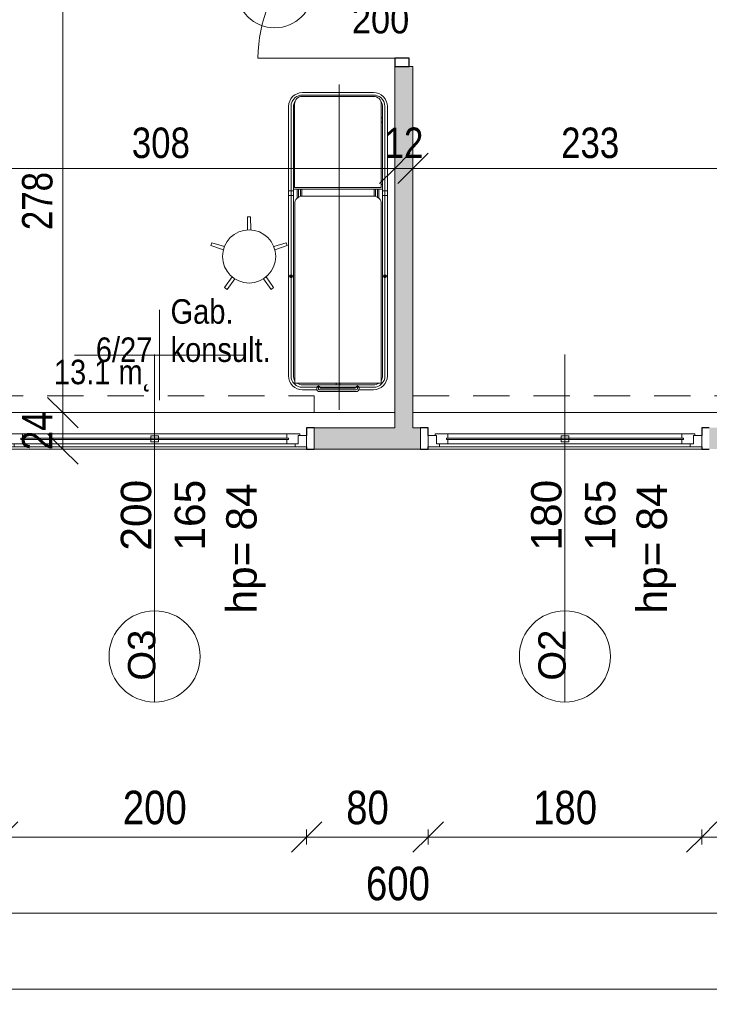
# Model space of a CAD drawing. Header units: centimetres. Extents: x -1631 to 1829, y -257 to 3158.
# Tile 40 of 129: x 39 to 492, y -257 to 391. Entities that reach past the tile are written whole.
import ezdxf

# ---------------------------------------------------------------- set-up
doc = ezdxf.new("R2010")
doc.units = ezdxf.units.CM
doc.linetypes.add('Ponad', pattern=[39.688, 23.813, -15.875])
for name, color, linetype, lineweight in [('A-ANNO-DIMS', 211, 'Continuous', 13), ('A-ANNO-DIMS-100', 211, 'Continuous', 13), ('A-ANNO-NOTE', 131, 'Continuous', 9), ('A-AREA-IDEN', 2, 'Continuous', 13), ('A-DETL-GENF', 92, 'Continuous', 9), ('A-DETL-MEDM', 33, 'Continuous', 13), ('A-DOOR', 31, 'Continuous', 13), ('A-FLOR-OVHD', 1, 'Ponad', 9), ('A-GLAZ', 151, 'Continuous', 13), ('A-GLAZ-IDEN', 152, 'Continuous', 13), ('A-WALL', 113, 'Continuous', 13), ('Q-SPCQ', 91, 'Continuous', 9)]:
    doc.layers.add(name, color=color, linetype=linetype, lineweight=lineweight)
doc.layers.add('A-WALL-PATT', color=111, linetype='Continuous', lineweight=13, plot=False)
doc.styles.add('Arial', font='arial.ttf', dxfattribs={"width": 0.9, "height": 18})
doc.styles.add('Arial Narrow_1', font='ARIALN.TTF', dxfattribs={"height": 22})
doc.styles.add('Arial Narrow_5', font='ARIALN.TTF', dxfattribs={"height": 20})
doc.styles.add('Arial_10', font='arial.ttf', dxfattribs={"height": 20})
doc.styles.add('Arial_11', font='arial.ttf', dxfattribs={"width": 0.85, "height": 23})
doc.styles.add('Arial_13', font='arial.ttf', dxfattribs={"height": 0.2})
doc.styles.add('Arial_8', font='arial.ttf', dxfattribs={"height": 18})
doc.dimstyles.new('Diagonal_1_100__0_1_', dxfattribs={"dimscale": 30.48, "dimtxt": 22.515481, "dimasz": 0.656168, "dimexe": 0.164042, "dimexo": 0.0625, "dimgap": 0.065617, "dimtad": 1, "dimdec": 1, "dimrnd": 0.1, "dimdsep": 46, "dimtxsty": 'Arial Narrow_1', "dimblk1": 'OBLIQUE', "dimblk2": 'OBLIQUE', "dimsah": 1, "dimcen": 0.09, "dimazin": 0, "dimtfac": 1, "dimtdec": 4, "dimtix": 1, "dimtmove": 0, "dimatfit": 3, "dimfxl": 0.164042, "dimfxlon": 1, "dimtvp": 1, "dimtolj": 1, "dimtzin": 0, "dimarcsym": 2})
doc.dimstyles.new('Diagonal_1_100__0__wewnętrzne', dxfattribs={"dimscale": 30.48, "dimtxt": 20.468619, "dimasz": 0.656168, "dimexe": 0.164042, "dimexo": 0.0625, "dimgap": 0.032808, "dimtad": 1, "dimdec": 0, "dimdsep": 46, "dimtxsty": 'Arial Narrow_5', "dimblk1": 'OBLIQUE', "dimblk2": 'OBLIQUE', "dimsah": 1, "dimcen": 0.09, "dimazin": 0, "dimtfac": 1, "dimtdec": 4, "dimtix": 1, "dimtmove": 0, "dimatfit": 3, "dimfxl": 0.164042, "dimfxlon": 1, "dimtvp": 1, "dimtolj": 1, "dimtzin": 0, "dimarcsym": 2})

# ---------------------------------------------------------------- blocks, each defined once
blk = doc.blocks.new('DRZWI 1S - automatyczna etykieta - Drzwi 90-2322410-6_piętro IV __13_80 m_ - stan projektowany')
at = {"layer": 'A-DETL-GENF'}
for p, q in [((-50.5, 3.5), (-45, 3.5)), ((-50.5, -6), (-50.5, 3.5)), ((-45, 3.5), (-45, -6)), ((45, 3.5), (50.5, 3.5)), ((45, -6), (45, 3.5)), ((50.5, 3.5), (50.5, -6)), ((-45, -6), (-50.5, -6)), ((50.5, -6), (45, -6))]:
    blk.add_line(p, q, dxfattribs=at)
at = {"layer": 'A-DETL-MEDM', "lineweight": 25}
for p, q in [((-50.5, -6), (-50.5, 3.5)), ((-50.5, 3.5), (-45, 3.5)), ((-45, 3.5), (-45, -6)), ((45, 3.5), (45, -6)), ((50.5, 3.5), (45, 3.5)), ((50.5, -6), (50.5, 3.5)), ((-45, -6), (-50.5, -6)), ((45, -6), (50.5, -6))]:
    blk.add_line(p, q, dxfattribs=at)
at = {"layer": 'A-DOOR'}
blk.add_line((45, -6), (45, -96), dxfattribs=at)
blk.add_arc((45, -6), 90, 180, 270, dxfattribs=at)
blk = doc.blocks.new('stół zabiegowy SZ-02 198x65 - stół zabiegowy SZ-02 198x65-V18-6_piętro IV __13_80 m_ - stan projektowany')
at = {"layer": 'Q-SPCQ'}
for p, q in [((74.99, 33.26), (-102.21, 33.26)), ((-36.68, 33.06), (-36.68, 30.26)), ((16.4, 33.26), (16.4, 30.06)), ((19.59, 33.26), (19.59, 30.06)), ((-107, -27.24), (-107, 28.76)), ((11.01, 29.26), (-106.5, 29.26)), ((74.99, 31.66), (-102.21, 31.66)), ((-102.21, 30.06), (74.99, 30.06)), ((20.59, 27.56), (14.77, 27.56)), ((20.59, 26.76), (15.34, 26.76)), ((20.59, -28.54), (20.59, 30.06)), ((21.58, 28.85), (21.58, -27.24)), ((76.59, 29.35), (22.08, 29.35)), ((23.59, 30.06), (23.59, 29.35)), ((64.59, 30.06), (64.59, 29.35)), ((67.59, 29.35), (67.59, 30.06)), ((-111.31, 24.16), (-111.31, 14.62)), ((-109.71, 24.16), (-109.71, 0.76)), ((-108.11, 24.16), (-108.11, -22.64)), ((15.89, 25.36), (20.59, 25.36)), ((16, 24.56), (20.59, 24.56)), ((16.01, -22.74), (16.01, 24.26)), ((81.59, -22.74), (81.59, 24.35)), ((82.49, 24.16), (82.49, -22.64)), ((84.09, 24.16), (84.09, -22.64)), ((-110.56, 14.76), (-109.71, 14.76)), ((-110.46, 13.66), (-109.11, 13.66)), ((-112.56, -11.24), (-112.56, 12.76)), ((-111.46, 12.66), (-111.46, -11.14)), ((-110.36, -10.84), (-110.36, 12.36)), ((-110.16, 12.56), (-109.71, 12.56)), ((-124.56, 0), (89.44, 0)), ((-109.71, 0.76), (-109.71, -22.64)), ((-108.11, 2.01), (-107, 2.01)), ((-108.11, -0.49), (-107, -0.49)), ((-110.46, -12.14), (-109.11, -12.14)), ((-110.16, -11.04), (-109.71, -11.04)), ((-111.31, -22.64), (-111.31, -13.09)), ((-110.56, -13.24), (-109.71, -13.24)), ((20.59, -25.24), (15.34, -25.24)), ((15.89, -23.84), (20.59, -23.84)), ((16, -23.04), (20.59, -23.04)), ((-106.5, -27.74), (11.01, -27.74)), ((-102.21, -28.54), (74.99, -28.54)), ((74.99, -30.14), (-102.21, -30.14)), ((74.99, -31.74), (-102.21, -31.74)), ((-36.68, -31.54), (-36.68, -28.74)), ((20.59, -26.04), (14.77, -26.04)), ((16.4, -31.74), (16.4, -28.54)), ((19.59, -31.74), (19.59, -28.54)), ((22.08, -27.74), (76.59, -27.74)), ((23.59, -28.54), (23.59, -27.82)), ((64.59, -28.54), (64.59, -27.82)), ((67.59, -27.82), (67.59, -28.54))]:
    blk.add_line(p, q, dxfattribs=at)
for centre, radius in [((-36.68, 31.66), 0.999), ((-36.68, 31.66), 0.727), ((-36.68, -30.14), 0.999), ((-36.68, -30.14), 0.727)]:
    blk.add_circle(centre, radius, dxfattribs=at)
for centre, radius, start, end in [((-102.21, 24.16), 9.1, 90, 180), ((74.99, 24.16), 9.1, 0, 90), ((-102.21, 24.16), 7.5, 90, 180), ((-102.21, 24.16), 5.9, 144.33019, 180), ((-106.5, 28.76), 0.5, 90, 180), ((-102.21, 24.16), 5.9, 90, 120.18467), ((11.01, 24.26), 5, 360, 90), ((22.08, 28.85), 0.5, 90, 180), ((74.99, 24.16), 7.5, 38.98915, 90), ((74.99, 24.16), 5.9, 55.77749, 90), ((76.59, 24.35), 5, 360, 90), ((74.99, 24.16), 7.5, 0, 38.75168), ((-110.56, 12.76), 2, 90, 180), ((-110.46, 12.66), 1, 90, 180), ((-109.95, 13.66), 1.13, 282.58342, 77.41658), ((-110.16, 12.36), 0.2, 90, 180), ((-110.56, -11.24), 2, 174.26083, 270), ((-110.46, -11.14), 1, 180, 270), ((-109.95, -12.14), 1.13, 282.58342, 77.41658), ((-102.21, -22.64), 9.1, 180, 270), ((-102.21, -22.64), 7.5, 180, 270), ((-102.21, -22.64), 5.9, 180, 215.66981), ((11.01, -22.74), 5, 270, 0), ((74.99, -22.64), 9.1, 270, 0), ((76.59, -22.74), 5, 270, 360), ((74.99, -22.64), 7.5, 321.24832, 0), ((-106.5, -27.24), 0.5, 180, 270), ((-102.21, -22.64), 5.9, 239.81533, 270), ((22.08, -27.24), 0.5, 180, 270), ((74.99, -22.64), 7.5, 270, 321.01085), ((74.99, -22.64), 5.9, 270, 304.22251)]:
    blk.add_arc(centre, radius, start, end, dxfattribs=at)
blk = doc.blocks.new('stołek obrotowy WG-03 śr_32cm - stołek obrotowy WG-03 śr_32cm-850736-6_piętro IV __13_80 m_ - stan projektowany')
at = {"layer": 'Q-SPCQ'}
for p, q in [((-1, 26.05), (-1.11, 17.46)), ((1, 26.05), (-1, 26.05)), ((1.11, 17.46), (1, 26.05)), ((-24.46, 9), (-25.08, 7.1)), ((-25.08, 7.1), (-16.95, 4.34)), ((-16.27, 6.45), (-24.46, 9)), ((24.46, 9), (16.27, 6.45)), ((16.95, 4.34), (25.08, 7.1)), ((25.08, 7.1), (24.46, 9)), ((-11.16, -13.48), (-16.12, -20.48)), ((-14.5, -21.66), (-9.37, -14.78)), ((9.37, -14.78), (14.5, -21.66)), ((16.12, -20.48), (11.16, -13.48)), ((-16.12, -20.48), (-14.5, -21.66)), ((14.5, -21.66), (16.12, -20.48))]:
    blk.add_line(p, q, dxfattribs=at)
blk.add_circle((0, 0), 17.5, dxfattribs=at)
blk = doc.blocks.new('Okno - automatyczna etykieta - 200x165 _projektowane_-2623157-6_piętro IV __13_80 m_ - stan projektowany')
at = {"layer": 'A-GLAZ'}
for p, q in [((-92.5, 5.5), (-100, 5.5)), ((-100, 5.5), (-100, -2)), ((-100, 5.5), (100, 5.5)), ((-87, 3.5), (-94.5, 3.5)), ((-94.5, 3.5), (-94.5, -2)), ((-94.5, -2), (-94.5, 3.5)), ((-94.5, 3.5), (-92.5, 3.5)), ((-92.5, 3.5), (-92.5, 5.5)), ((92.5, 5.5), (-92.5, 5.5)), ((88, 0.75), (-88, 0.75)), ((-88, 0.75), (-88, -0.25)), ((-88, -0.25), (-88, 0.75)), ((-88, 0.75), (-87, 0.75)), ((-87, 0.75), (-87, 3.5)), ((87, 3.5), (-87, 3.5)), ((2.5, 2.25), (-2.5, 2.25)), ((-2.5, 2.25), (-2.5, -1.75)), ((2.5, -1.75), (2.5, 2.25)), ((94.5, 3.5), (87, 3.5)), ((87, 3.5), (87, 0.75)), ((87, 0.75), (88, 0.75)), ((88, -0.25), (88, 0.75)), ((88, 0.75), (88, -0.25)), ((100, 5.5), (92.5, 5.5)), ((92.5, 5.5), (92.5, 3.5)), ((92.5, 3.5), (94.5, 3.5)), ((94.5, -2), (94.5, 3.5)), ((94.5, 3.5), (94.5, -2)), ((100, -2), (100, 5.5)), ((-100, -2), (-94.5, -2)), ((-94.5, -2), (-95.5, -2)), ((-95.5, -2), (-95.5, -3)), ((-95.5, -3), (-87, -3)), ((-88, -0.25), (88, -0.25)), ((-87, -0.25), (-88, -0.25)), ((-87, -3), (-87, -0.25)), ((87, -3), (-87, -3)), ((-2.5, -1.75), (2.5, -1.75)), ((87, -0.25), (87, -3)), ((88, -0.25), (87, -0.25)), ((87, -3), (95.5, -3)), ((95.5, -2), (94.5, -2)), ((94.5, -2), (100, -2)), ((95.5, -3), (95.5, -2))]:
    blk.add_line(p, q, dxfattribs=at)
blk = doc.blocks.new('Okno - automatyczna etykieta - 180x165 _projektowane_-2627857-6_piętro IV __13_80 m_ - stan projektowany')
at = {"layer": 'A-GLAZ'}
for p, q in [((-82.5, 5.5), (-90, 5.5)), ((-90, 5.5), (-90, -2)), ((-90, 5.5), (90, 5.5)), ((-77, 3.5), (-84.5, 3.5)), ((-84.5, 3.5), (-84.5, -2)), ((-84.5, -2), (-84.5, 3.5)), ((-84.5, 3.5), (-82.5, 3.5)), ((-82.5, 3.5), (-82.5, 5.5)), ((82.5, 5.5), (-82.5, 5.5)), ((78, 0.75), (-78, 0.75)), ((-78, 0.75), (-78, -0.25)), ((-78, -0.25), (-78, 0.75)), ((-78, 0.75), (-77, 0.75)), ((-77, 0.75), (-77, 3.5)), ((77, 3.5), (-77, 3.5)), ((2.5, 2.25), (-2.5, 2.25)), ((-2.5, 2.25), (-2.5, -1.75)), ((2.5, -1.75), (2.5, 2.25)), ((84.5, 3.5), (77, 3.5)), ((77, 3.5), (77, 0.75)), ((77, 0.75), (78, 0.75)), ((78, -0.25), (78, 0.75)), ((78, 0.75), (78, -0.25)), ((90, 5.5), (82.5, 5.5)), ((82.5, 5.5), (82.5, 3.5)), ((82.5, 3.5), (84.5, 3.5)), ((84.5, -2), (84.5, 3.5)), ((84.5, 3.5), (84.5, -2)), ((90, -2), (90, 5.5)), ((-90, -2), (-84.5, -2)), ((-84.5, -2), (-85.5, -2)), ((-85.5, -2), (-85.5, -3)), ((-85.5, -3), (-77, -3)), ((-78, -0.25), (78, -0.25)), ((-77, -0.25), (-78, -0.25)), ((-77, -3), (-77, -0.25)), ((77, -3), (-77, -3)), ((-2.5, -1.75), (2.5, -1.75)), ((77, -0.25), (77, -3)), ((78, -0.25), (77, -0.25)), ((77, -3), (85.5, -3)), ((85.5, -2), (84.5, -2)), ((84.5, -2), (90, -2)), ((85.5, -3), (85.5, -2))]:
    blk.add_line(p, q, dxfattribs=at)
blk = doc.blocks.new('DIMBLOCK1-6_piętro IV __13_80 m_ - stan projektowany')
at = {"layer": 'A-ANNO-DIMS-100', "transparency": 16777216}
for p, q in [((-1252.62, -246.77), (-1242.62, -236.77)), ((1227.38, -246.77), (1237.38, -236.77)), ((-1252.62, -241.77), (-1252.62, -251.77)), ((-1252.62, -246.77), (-1252.62, -241.77)), ((1227.38, -241.77), (1227.38, -251.77)), ((1227.38, -246.77), (1227.38, -241.77)), ((-1252.62, -246.77), (-1262.62, -256.77)), ((-1252.62, -246.77), (1227.38, -246.77)), ((1227.38, -246.77), (1217.38, -256.77))]:
    blk.add_line(p, q, dxfattribs=at)
at = {"layer": 'A-ANNO-DIMS-100', "color": 0, "transparency": 16777216, "insert": (-40.5, -216.33), "char_height": 22, "width": 66.9031, "attachment_point": 1, "line_spacing_factor": 0.974696, "style": 'Arial Narrow_1'}
blk.add_mtext('2480', dxfattribs=at)
blk = doc.blocks.new('_Oblique')
at = {"color": 0, "linetype": 'ByBlock', "lineweight": -2}
blk.add_line((-0.5, -0.5), (0.5, 0.5), dxfattribs=at)
blk = doc.blocks.new('DIMBLOCK4-6_piętro IV __13_80 m_ - stan projektowany')
at = {"layer": 'A-ANNO-DIMS-100', "transparency": 16777216}
for p, q in [((-12.62, -196.77), (-2.62, -186.77)), ((587.38, -196.77), (597.38, -186.77)), ((-12.62, -191.77), (-12.62, -201.77)), ((-12.62, -196.77), (-12.62, -191.77)), ((587.38, -191.77), (587.38, -201.77)), ((587.38, -196.77), (587.38, -191.77)), ((-12.62, -196.77), (-22.62, -206.77)), ((587.38, -196.77), (-12.62, -196.77)), ((587.38, -196.77), (577.38, -206.77))]:
    blk.add_line(p, q, dxfattribs=at)
at = {"layer": 'A-ANNO-DIMS-100', "color": 0, "transparency": 16777216, "insert": (266.47, -166.33), "char_height": 22, "width": 50.1774, "attachment_point": 1, "line_spacing_factor": 0.974696, "style": 'Arial Narrow_1'}
blk.add_mtext('600', dxfattribs=at)
blk = doc.blocks.new('DIMBLOCK94-6_piętro IV __13_80 m_ - stan projektowany')
at = {"layer": 'A-ANNO-DIMS-100', "transparency": 16777216}
for p, q in [((297.38, 292.9), (307.38, 302.9)), ((297.38, 287.9), (297.38, 297.9)), ((530.38, 292.9), (540.38, 302.9)), ((530.38, 287.9), (530.38, 297.9)), ((297.38, 292.9), (287.38, 282.9)), ((530.38, 292.9), (297.38, 292.9)), ((297.38, 292.9), (297.38, 287.9)), ((530.38, 292.9), (520.38, 282.9)), ((530.38, 292.9), (530.38, 287.9))]:
    blk.add_line(p, q, dxfattribs=at)
at = {"layer": 'A-ANNO-DIMS-100', "color": 0, "transparency": 16777216, "insert": (394.87, 319.75), "char_height": 20, "width": 45.6158, "attachment_point": 1, "line_spacing_factor": 0.974696, "style": 'Arial Narrow_5'}
blk.add_mtext('233', dxfattribs=at)
blk = doc.blocks.new('DIMBLOCK95-6_piętro IV __13_80 m_ - stan projektowany')
at = {"layer": 'A-ANNO-DIMS-100', "transparency": 16777216}
for p, q in [((285.38, 292.9), (295.38, 302.9)), ((285.38, 287.9), (285.38, 297.9)), ((297.38, 292.9), (307.38, 302.9)), ((297.38, 287.9), (297.38, 297.9)), ((285.38, 292.9), (275.38, 282.9)), ((297.38, 292.9), (285.38, 292.9)), ((285.38, 292.9), (285.38, 287.9)), ((297.38, 292.9), (287.38, 282.9)), ((297.38, 292.9), (297.38, 287.9))]:
    blk.add_line(p, q, dxfattribs=at)
at = {"layer": 'A-ANNO-DIMS-100', "color": 0, "transparency": 16777216, "insert": (278.71, 319.75), "char_height": 20, "width": 30.4105, "attachment_point": 1, "line_spacing_factor": 0.974696, "style": 'Arial Narrow_5'}
blk.add_mtext('12', dxfattribs=at)
blk = doc.blocks.new('DIMBLOCK96-6_piętro IV __13_80 m_ - stan projektowany')
at = {"layer": 'A-ANNO-DIMS-100', "transparency": 16777216}
for p, q in [((-22.62, 292.9), (-12.62, 302.9)), ((-22.62, 287.9), (-22.62, 297.9)), ((285.38, 292.9), (295.38, 302.9)), ((285.38, 287.9), (285.38, 297.9)), ((-22.62, 292.9), (-32.62, 282.9)), ((285.38, 292.9), (-22.62, 292.9)), ((-22.62, 292.9), (-22.62, 287.9)), ((285.38, 292.9), (275.38, 282.9)), ((285.38, 292.9), (285.38, 287.9))]:
    blk.add_line(p, q, dxfattribs=at)
at = {"layer": 'A-ANNO-DIMS-100', "color": 0, "transparency": 16777216, "insert": (112.37, 319.75), "char_height": 20, "width": 45.6158, "attachment_point": 1, "line_spacing_factor": 0.974696, "style": 'Arial Narrow_5'}
blk.add_mtext('308', dxfattribs=at)
blk = doc.blocks.new('DIMBLOCK160-6_piętro IV __13_80 m_ - stan projektowany')
at = {"layer": 'A-ANNO-DIMS-100', "transparency": 16777216}
for p, q in [((66.98, 132.33), (56.98, 142.33)), ((61.98, 132.33), (71.98, 132.33)), ((66.98, 132.33), (61.98, 132.33)), ((66.98, 108.33), (66.98, 132.33)), ((66.98, 132.33), (76.98, 122.33)), ((66.98, 108.33), (56.98, 118.33)), ((61.98, 108.33), (71.98, 108.33)), ((66.98, 108.33), (61.98, 108.33)), ((66.98, 108.33), (76.98, 98.33))]:
    blk.add_line(p, q, dxfattribs=at)
at = {"layer": 'A-ANNO-DIMS-100', "color": 0, "transparency": 16777216, "insert": (40.13, 107.65), "char_height": 20, "width": 30.4105, "attachment_point": 1, "rotation": 90, "line_spacing_factor": 0.974696, "style": 'Arial Narrow_5'}
blk.add_mtext('24', dxfattribs=at)
blk = doc.blocks.new('DIMBLOCK161-6_piętro IV __13_80 m_ - stan projektowany')
at = {"layer": 'A-ANNO-DIMS-100', "transparency": 16777216}
for p, q in [((66.98, 410.33), (56.98, 420.33)), ((71.98, 410.33), (61.98, 410.33)), ((66.98, 132.33), (66.98, 410.33)), ((66.98, 410.33), (76.98, 400.33)), ((66.98, 410.33), (71.98, 410.33)), ((66.98, 132.33), (56.98, 142.33)), ((61.98, 132.33), (71.98, 132.33)), ((66.98, 132.33), (61.98, 132.33)), ((66.98, 132.33), (76.98, 122.33))]:
    blk.add_line(p, q, dxfattribs=at)
at = {"layer": 'A-ANNO-DIMS-100', "color": 0, "transparency": 16777216, "insert": (40.13, 252.32), "char_height": 20, "width": 45.6158, "attachment_point": 1, "rotation": 90, "line_spacing_factor": 0.974696, "style": 'Arial Narrow_5'}
blk.add_mtext('278', dxfattribs=at)
blk = doc.blocks.new('METKA_POMIESZCZENIA2 - Rozbudowana krótka - bez ramki-2403173-6_piętro IV __13_80 m_ - stan projektowany')
at = {"layer": 'A-AREA-IDEN'}
for p, q in [((0, 0.425), (0, 0)), ((0.0976, 0), (-0.8, 0)), ((-0.8, 0), (0.8, 0)), ((0, 0), (0, -0.425))]:
    blk.add_line(p, q, dxfattribs=at)
blk = doc.blocks.new('DIMBLOCK250-6_piętro IV __13_80 m_ - stan projektowany')
at = {"layer": 'A-ANNO-DIMS-100', "transparency": 16777216}
for p, q in [((487.38, -146.77), (497.38, -136.77)), ((487.38, -141.77), (487.38, -151.77)), ((487.38, -146.77), (487.38, -141.77)), ((966.38, -146.77), (976.38, -136.77)), ((966.38, -141.77), (966.38, -151.77)), ((966.38, -146.77), (966.38, -141.77)), ((487.38, -146.77), (477.38, -156.77)), ((966.38, -146.77), (487.38, -146.77)), ((966.38, -146.77), (956.38, -156.77))]:
    blk.add_line(p, q, dxfattribs=at)
at = {"layer": 'A-ANNO-DIMS-100', "color": 0, "transparency": 16777216, "insert": (705.97, -116.33), "char_height": 22, "width": 50.1774, "attachment_point": 1, "line_spacing_factor": 0.974696, "style": 'Arial Narrow_1'}
blk.add_mtext('479', dxfattribs=at)
blk = doc.blocks.new('DIMBLOCK251-6_piętro IV __13_80 m_ - stan projektowany')
at = {"layer": 'A-ANNO-DIMS-100', "transparency": 16777216}
for p, q in [((307.38, -146.77), (317.38, -136.77)), ((307.38, -141.77), (307.38, -151.77)), ((307.38, -146.77), (307.38, -141.77)), ((487.38, -146.77), (497.38, -136.77)), ((487.38, -141.77), (487.38, -151.77)), ((487.38, -146.77), (487.38, -141.77)), ((307.38, -146.77), (297.38, -156.77)), ((487.38, -146.77), (307.38, -146.77)), ((487.38, -146.77), (477.38, -156.77))]:
    blk.add_line(p, q, dxfattribs=at)
at = {"layer": 'A-ANNO-DIMS-100', "color": 0, "transparency": 16777216, "insert": (376.47, -116.33), "char_height": 22, "width": 50.1774, "attachment_point": 1, "line_spacing_factor": 0.974696, "style": 'Arial Narrow_1'}
blk.add_mtext('180', dxfattribs=at)
blk = doc.blocks.new('DIMBLOCK252-6_piętro IV __13_80 m_ - stan projektowany')
at = {"layer": 'A-ANNO-DIMS-100', "transparency": 16777216}
for p, q in [((227.38, -146.77), (237.38, -136.77)), ((227.38, -141.77), (227.38, -151.77)), ((227.38, -146.77), (227.38, -141.77)), ((307.38, -146.77), (317.38, -136.77)), ((307.38, -141.77), (307.38, -151.77)), ((307.38, -146.77), (307.38, -141.77)), ((227.38, -146.77), (217.38, -156.77)), ((307.38, -146.77), (227.38, -146.77)), ((307.38, -146.77), (297.38, -156.77))]:
    blk.add_line(p, q, dxfattribs=at)
at = {"layer": 'A-ANNO-DIMS-100', "color": 0, "transparency": 16777216, "insert": (253.44, -116.33), "char_height": 22, "width": 33.4516, "attachment_point": 1, "line_spacing_factor": 0.974696, "style": 'Arial Narrow_1'}
blk.add_mtext('80', dxfattribs=at)
blk = doc.blocks.new('DIMBLOCK253-6_piętro IV __13_80 m_ - stan projektowany')
at = {"layer": 'A-ANNO-DIMS-100', "transparency": 16777216}
for p, q in [((27.38, -146.77), (37.38, -136.77)), ((27.38, -141.77), (27.38, -151.77)), ((27.38, -146.77), (27.38, -141.77)), ((227.38, -146.77), (237.38, -136.77)), ((227.38, -141.77), (227.38, -151.77)), ((227.38, -146.77), (227.38, -141.77)), ((27.38, -146.77), (17.38, -156.77)), ((227.38, -146.77), (27.38, -146.77)), ((227.38, -146.77), (217.38, -156.77))]:
    blk.add_line(p, q, dxfattribs=at)
at = {"layer": 'A-ANNO-DIMS-100', "color": 0, "transparency": 16777216, "insert": (106.47, -116.33), "char_height": 22, "width": 50.1774, "attachment_point": 1, "line_spacing_factor": 0.974696, "style": 'Arial Narrow_1'}
blk.add_mtext('200', dxfattribs=at)
blk = doc.blocks.new('Okno_LD_typ 100 - metka _ wys_parapetu-2491833-6_piętro IV __13_80 m_ - stan projektowany')
at = {"layer": 'A-GLAZ-IDEN'}
blk.add_line((0, 1.8925), (0, -0.3919), dxfattribs=at)
blk.add_circle((0, -0.0919), 0.3, dxfattribs=at)
at = {"layer": 'A-GLAZ-IDEN', "insert": (0.4711, 0.6634), "char_height": 0.2, "width": 0.48783, "attachment_point": 3, "rotation": 90, "line_spacing_factor": 0.936439, "style": 'Arial_13', "bg_fill": 3, "box_fill_scale": 1.25, "bg_fill_color": 256, "bg_fill_true_color": 13158600, "bg_fill_transparency": 0}
blk.add_mtext('\\pxqr,t6.35,12.7,19.05,25.4,31.75,38.1,44.45,50.8,57.15,63.5,69.85,76.2,82.55,88.9,95.25,101.6,107.95,114.3,120.65,127,133.35,139.7,146.05,152.4,158.75,165.1,171.45,177.8,184.15,190.5,196.85,203.2;{hp= }', dxfattribs=at)

msp = doc.modelspace()

# ---------------------------------------------------------------- hatches: boundary and pattern name
at = {"layer": 'A-WALL-PATT'}
h = msp.add_hatch(color=9, dxfattribs=at)
h.paths.add_polyline_path([(297.38, 122.33), (297.38, 359.83), (285.38, 359.83), (285.38, 122.33)], flags=0)
h.paths.add_polyline_path([(294.88, 460.83), (297.38, 460.83), (297.38, 466.83), (285.38, 466.83), (285.38, 460.83)], flags=0)
h.paths.add_polyline_path([(297.38, 567.83), (297.38, 684.83), (285.38, 684.83), (285.38, 567.83), (294.88, 567.83)], flags=0)
h.paths.add_polyline_path([(285.38, 785.83), (297.38, 785.83), (297.38, 797.33), (285.38, 797.33), (285.38, 788.28)], flags=0)
h = msp.add_hatch(color=9, dxfattribs=at)
h.paths.add_polyline_path([(-537.36, 108.33), (-532.62, 108.33), (-532.62, 122.33), (-552.62, 122.33), (-552.62, 108.33)], flags=0)
h.paths.add_polyline_path([(-327.62, 108.33), (-257.62, 108.33), (-257.62, 122.33), (-327.62, 122.33)], flags=0)
h.paths.add_polyline_path([(-47.62, 108.33), (22.38, 108.33), (22.38, 122.33), (-47.62, 122.33)], flags=0)
h.paths.add_polyline_path([(232.38, 108.33), (302.38, 108.33), (302.38, 122.33), (232.38, 122.33)], flags=0)
h.paths.add_polyline_path([(492.38, 108.33), (527.38, 108.33), (527.38, 122.33), (492.38, 122.33)], flags=0)

# ---------------------------------------------------------------- linework, layer by layer
at = {"layer": 'A-ANNO-NOTE', "lineweight": 13}
msp.add_circle((206.38, 410.33), 25, dxfattribs=at)
at = {"layer": 'A-FLOR-OVHD'}
for p, q in [((-22.62, 143.33), (232.38, 143.33)), ((232.38, 132.33), (232.38, 143.33)), ((297.38, 143.33), (527.38, 143.33))]:
    msp.add_line(p, q, dxfattribs=at)
at = {"layer": 'A-WALL', "lineweight": 9}
for p, q in [((285.38, 359.83), (285.38, 122.33)), ((297.38, 359.83), (294.88, 359.83)), ((297.38, 122.33), (297.38, 359.83)), ((-22.62, 132.33), (285.38, 132.33)), ((297.38, 132.33), (530.38, 132.33)), ((285.38, 122.33), (232.38, 122.33)), ((302.38, 122.33), (297.38, 122.33)), ((227.38, 108.33), (27.38, 108.33)), ((232.38, 108.33), (302.38, 108.33)), ((487.38, 108.33), (307.38, 108.33))]:
    msp.add_line(p, q, dxfattribs=at)
at = {"layer": 'A-WALL', "color": 7, "lineweight": 25}
for p, q in [((232.38, 122.33), (227.38, 122.33)), ((227.38, 122.33), (227.38, 117.33)), ((307.38, 122.33), (302.38, 122.33)), ((307.38, 117.33), (307.38, 122.33)), ((492.38, 122.33), (487.38, 122.33)), ((487.38, 122.33), (487.38, 117.33)), ((227.38, 109.83), (227.38, 108.33)), ((227.38, 108.33), (232.38, 108.33)), ((302.38, 108.33), (307.38, 108.33)), ((307.38, 108.33), (307.38, 109.83)), ((487.38, 109.83), (487.38, 108.33)), ((487.38, 108.33), (492.38, 108.33))]:
    msp.add_line(p, q, dxfattribs=at)
at = {"layer": 'A-WALL'}
for p, q in [((232.38, 122.33), (232.38, 108.33)), ((302.38, 108.33), (302.38, 122.33))]:
    msp.add_line(p, q, dxfattribs=at)

# ---------------------------------------------------------------- block references
at = {"layer": 'A-AREA-IDEN', "xscale": 69.99999999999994, "yscale": 69.99999999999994, "zscale": 69.99999999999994}
msp.add_blockref('METKA_POMIESZCZENIA2 - Rozbudowana krótka - bez ramki-2403173-6_piętro IV __13_80 m_ - stan projektowany', (130.55, 170.16), dxfattribs=at)
at = {"layer": 'A-DOOR', "rotation": 269.9999999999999}
msp.add_blockref('DRZWI 1S - automatyczna etykieta - Drzwi 90-2322410-6_piętro IV __13_80 m_ - stan projektowany', (291.38, 410.33), dxfattribs=at)
at = {"layer": 'A-GLAZ', "rotation": 180}
for name, p in [('Okno - automatyczna etykieta - 200x165 _projektowane_-2623157-6_piętro IV __13_80 m_ - stan projektowany', (127.38, 115.33)), ('Okno - automatyczna etykieta - 180x165 _projektowane_-2627857-6_piętro IV __13_80 m_ - stan projektowany', (397.38, 115.33))]:
    msp.add_blockref(name, p, dxfattribs=at)
at = {"layer": 'Q-SPCQ', "rotation": 90.00000000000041}
msp.add_blockref('stół zabiegowy SZ-02 198x65 - stół zabiegowy SZ-02 198x65-V18-6_piętro IV __13_80 m_ - stan projektowany', (248.79, 258.67), dxfattribs=at)
at = {"layer": 'Q-SPCQ'}
msp.add_blockref('stołek obrotowy WG-03 śr_32cm - stołek obrotowy WG-03 śr_32cm-850736-6_piętro IV __13_80 m_ - stan projektowany', (189.55, 235.03), dxfattribs=at)

# ---------------------------------------------------------------- texts
at = {"layer": 'A-ANNO-NOTE', "lineweight": 211, "insert": (276.05, 390.56), "char_height": 18, "width": 38.07, "attachment_point": 5, "line_spacing_factor": 0.936439, "style": 'Arial'}
msp.add_mtext('\\pxqc,t6.35,12.7,19.05,25.4,31.75,38.1,44.45,50.8,57.15,63.5,69.85,76.2,82.55,88.9,95.25,101.6,107.95,114.3,120.65,127,133.35,139.7,146.05,152.4,158.75,165.1,171.45,177.8,184.15,190.5,196.85,203.2;{200}', dxfattribs=at)
at = {"layer": 'A-AREA-IDEN', "char_height": 16.1, "line_spacing_factor": 0.936439, "style": 'Arial_11'}
for s, insert, width, attachment_point in [('\\pxt3.69565,7.3913,11.08696,14.78261,18.47826,22.17391,25.86957,29.56522,33.26087,36.95652,40.65217,44.34783,48.04348,51.73913,55.43478,59.13043,62.82609,66.52174,70.21739,73.91304,77.6087,81.30435,85,88.69565,92.3913,96.08696,99.78261,103.47826,107.17391,110.86957,114.56522,118.26087;{Gab.\\Pkonsult.}', (137.85, 165.42), 65.331, 7), ('\\pxqr,t3.69565,7.3913,11.08696,14.78261,18.47826,22.17391,25.86957,29.56522,33.26087,36.95652,40.65217,44.34783,48.04348,51.73913,55.43478,59.13043,62.82609,66.52174,70.21739,73.91304,77.6087,81.30435,85,88.69565,92.3913,96.08696,99.78261,103.47826,107.17391,110.86957,114.56522,118.26087;{6/27}', (125.89, 165.42), 37.009, 9), ('\\pt84.99995,169.9999,255.00008,340.00003,424.99998,509.99993,595.00011,680.00006,765.00001,849.99996,934.99991,1020.00009,1105.00004,1189.99999,1274.99994,1359.99989,1445.00007,1530.00002,1614.99997,1699.99992,1785.0001,1870.00005,1955,2039.99995,2124.9999,2210.00008,2295.00003,2379.99998,2464.99993,2550.00011,2635.00006,2720.00001;13.1 m˛', (125.89, 167.09), 64.141, 3)]:
    msp.add_mtext(s, dxfattribs=dict(at, insert=insert, width=width, attachment_point=attachment_point))

# ---------------------------------------------------------------- dimensions: what is measured, and where the dimension line sits
at = {"layer": 'A-ANNO-DIMS'}
for base, p1, p2, angle, dimstyle, override, picture, middle in [((66.98, 410.33), (61.98, 132.33), (71.98, 410.33), 90, 'Diagonal_1_100__0__wewnętrzne', {"dimpost": '<>', "dimfxl": 278.179798}, 'DIMBLOCK161-6_piętro IV __13_80 m_ - stan projektowany', (55.77, 271.33)), ((66.98, 132.33), (61.98, 108.33), (61.98, 132.33), 90, 'Diagonal_1_100__0__wewnętrzne', {"dimpost": '<>', "dimfxl": 24}, 'DIMBLOCK160-6_piętro IV __13_80 m_ - stan projektowany', (55.94, 120.33)), ((27.38, -146.77), (227.38, -141.77), (27.38, -141.77), 0, 'Diagonal_1_100__0_1_', {"dimpost": '<>', "dimfxl": 200}, 'DIMBLOCK253-6_piętro IV __13_80 m_ - stan projektowany', (127.38, -133.53)), ((227.38, -146.77), (307.38, -141.77), (227.38, -141.77), 0, 'Diagonal_1_100__0_1_', {"dimpost": '<>', "dimfxl": 80}, 'DIMBLOCK252-6_piętro IV __13_80 m_ - stan projektowany', (267.38, -133.53)), ((307.38, -146.77), (487.38, -141.77), (307.38, -141.77), 0, 'Diagonal_1_100__0_1_', {"dimpost": '<>', "dimfxl": 180}, 'DIMBLOCK251-6_piętro IV __13_80 m_ - stan projektowany', (397.38, -133.53)), ((487.38, -146.77), (966.38, -141.77), (487.38, -141.77), 0, 'Diagonal_1_100__0_1_', {"dimpost": '<>', "dimfxl": 479}, 'DIMBLOCK250-6_piętro IV __13_80 m_ - stan projektowany', (726.88, -133.53))]:
    dim = msp.add_linear_dim(base=base, p1=p1, p2=p2, angle=angle, dimstyle=dimstyle, override=override, dxfattribs=at)
    dim.commit()
    dim.dimension.update_dxf_attribs({"geometry": picture, "text_midpoint": middle})
for base, p1, p2, dimstyle, override, picture, middle in [((-22.62, 292.9), (285.38, 287.9), (-22.62, 287.9), 'Diagonal_1_100__0__wewnętrzne', {"dimpost": '<>', "dimfxl": 308}, 'DIMBLOCK96-6_piętro IV __13_80 m_ - stan projektowany', (131.38, 304.11)), ((285.38, 292.9), (297.38, 287.9), (285.38, 287.9), 'Diagonal_1_100__0__wewnętrzne', {"dimpost": '<>', "dimfxl": 12}, 'DIMBLOCK95-6_piętro IV __13_80 m_ - stan projektowany', (291.38, 303.94)), ((297.38, 292.9), (530.38, 287.9), (297.38, 287.9), 'Diagonal_1_100__0__wewnętrzne', {"dimpost": '<>', "dimfxl": 233}, 'DIMBLOCK94-6_piętro IV __13_80 m_ - stan projektowany', (413.88, 304.11)), ((-12.62, -196.77), (587.38, -191.77), (-12.62, -191.77), 'Diagonal_1_100__0_1_', {"dimpost": '<>', "dimfxl": 600}, 'DIMBLOCK4-6_piętro IV __13_80 m_ - stan projektowany', (287.38, -183.53)), ((1227.38, -246.77), (-1252.62, -241.77), (1227.38, -241.77), 'Diagonal_1_100__0_1_', {"dimpost": '<>', "dimfxl": 2480}, 'DIMBLOCK1-6_piętro IV __13_80 m_ - stan projektowany', (-12.62, -233.53))]:
    dim = msp.add_linear_dim(base=base, p1=p1, p2=p2, dimstyle=dimstyle, override=override, dxfattribs=at)
    dim.commit()
    dim.dimension.update_dxf_attribs({"geometry": picture, "text_midpoint": middle})

# ---------------------------------------------------------------- next in the draw order: block references
at = {"layer": 'A-GLAZ-IDEN', "xscale": 99.99999999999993, "yscale": 99.99999999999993, "zscale": 99.99999999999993}
for p in [(127.38, -18.79), (397.38, -18.79)]:
    msp.add_blockref('Okno_LD_typ 100 - metka _ wys_parapetu-2491833-6_piętro IV __13_80 m_ - stan projektowany', p, dxfattribs=at)

# ---------------------------------------------------------------- next in the draw order: texts
at = {"layer": 'A-GLAZ-IDEN', "rotation": 90, "line_spacing_factor": 0.936439}
for s, insert, char_height, width, attachment_point, style in [('\\pxqc,t6.35,12.7,19.05,25.4,31.75,38.1,44.45,50.8,57.15,63.5,69.85,76.2,82.55,88.9,95.25,101.6,107.95,114.3,120.65,127,133.35,139.7,146.05,152.4,158.75,165.1,171.45,177.8,184.15,190.5,196.85,203.2;{200}', (115.26, 64.84), 20, 48.3, 5, 'Arial_10'), ('\\pxqc,t6.35,12.7,19.05,25.4,31.75,38.1,44.45,50.8,57.15,63.5,69.85,76.2,82.55,88.9,95.25,101.6,107.95,114.3,120.65,127,133.35,139.7,146.05,152.4,158.75,165.1,171.45,177.8,184.15,190.5,196.85,203.2;{165}', (150.7, 64.84), 20, 48.3, 5, 'Arial_10'), ('\\pxqc,t6.35,12.7,19.05,25.4,31.75,38.1,44.45,50.8,57.15,63.5,69.85,76.2,82.55,88.9,95.25,101.6,107.95,114.3,120.65,127,133.35,139.7,146.05,152.4,158.75,165.1,171.45,177.8,184.15,190.5,196.85,203.2;{180}', (385.26, 64.84), 20, 48.3, 5, 'Arial_10'), ('\\pxqc,t6.35,12.7,19.05,25.4,31.75,38.1,44.45,50.8,57.15,63.5,69.85,76.2,82.55,88.9,95.25,101.6,107.95,114.3,120.65,127,133.35,139.7,146.05,152.4,158.75,165.1,171.45,177.8,184.15,190.5,196.85,203.2;{165}', (420.7, 64.84), 20, 48.3, 5, 'Arial_10'), ('\\pxt6.35,12.7,19.05,25.4,31.75,38.1,44.45,50.8,57.15,63.5,69.85,76.2,82.55,88.9,95.25,101.6,107.95,114.3,120.65,127,133.35,139.7,146.05,152.4,158.75,165.1,171.45,177.8,184.15,190.5,196.85,203.2;{84}', (174.49, 54.73), 20, 32.4, 1, 'Arial_10'), ('\\pxt6.35,12.7,19.05,25.4,31.75,38.1,44.45,50.8,57.15,63.5,69.85,76.2,82.55,88.9,95.25,101.6,107.95,114.3,120.65,127,133.35,139.7,146.05,152.4,158.75,165.1,171.45,177.8,184.15,190.5,196.85,203.2;{84}', (444.49, 54.73), 20, 32.4, 1, 'Arial_10'), ('\\pxqc,t7.05556,14.11111,21.16667,28.22222,35.27778,42.33333,49.38889,56.44444,63.5,70.55556,77.61111,84.66667,91.72222,98.77778,105.83333,112.88889,119.94444,127,134.05556,141.11111,148.16667,155.22222,162.27778,169.33333,176.38889,183.44444,190.5,197.55556,204.61111,211.66667,218.72222,225.77778;{O3}', (118.99, -27.17), 18, 33.7, 5, 'Arial_8'), ('\\pxqc,t7.05556,14.11111,21.16667,28.22222,35.27778,42.33333,49.38889,56.44444,63.5,70.55556,77.61111,84.66667,91.72222,98.77778,105.83333,112.88889,119.94444,127,134.05556,141.11111,148.16667,155.22222,162.27778,169.33333,176.38889,183.44444,190.5,197.55556,204.61111,211.66667,218.72222,225.77778;{O2}', (388.99, -27.17), 18, 33.7, 5, 'Arial_8')]:
    msp.add_mtext(s, dxfattribs=dict(at, insert=insert, char_height=char_height, width=width, attachment_point=attachment_point, style=style))

doc.saveas('drawing.dxf')
